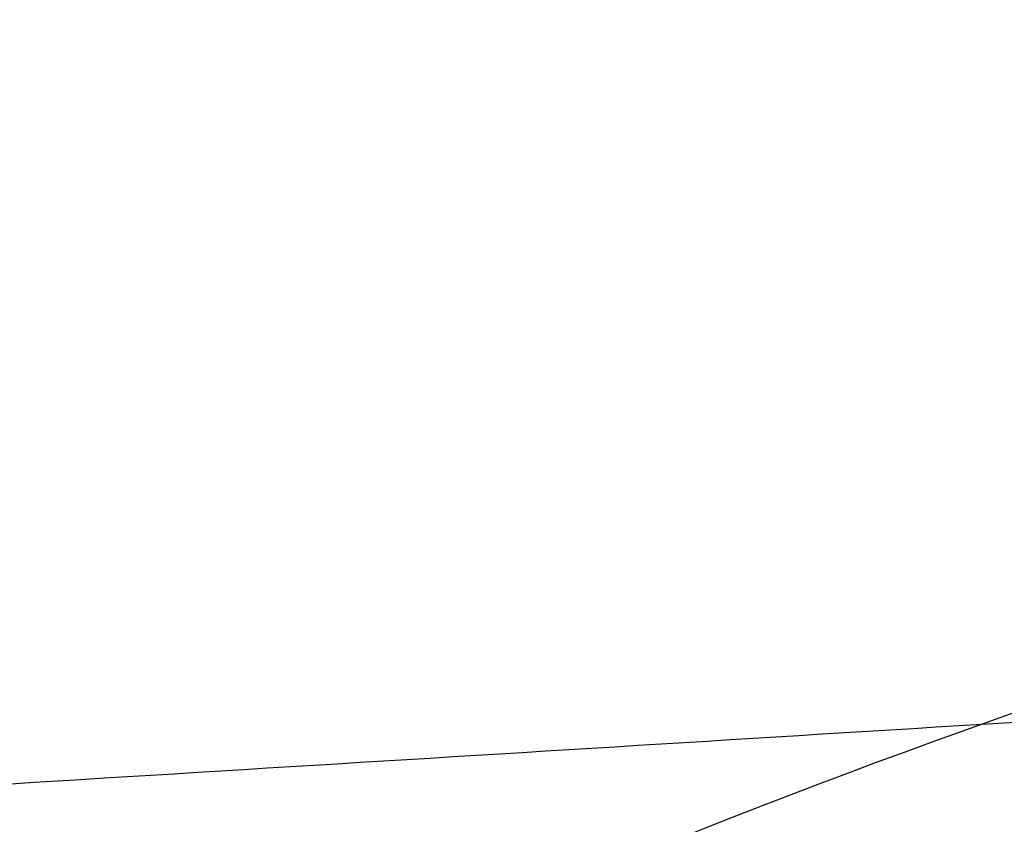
# Model space of a CAD drawing. Header units: millimetres. Extents: x -590 to 610, y -240 to 426.
# Tile 61 of 256: x 515.04 to 521.33, y 2.41 to 7.56. Entities that reach past the tile are written whole.
import ezdxf

# ---------------------------------------------------------------- set-up
doc = ezdxf.new("R2010")
doc.units = ezdxf.units.MM
doc.layers.add('mousse 2', color=7, linetype='Continuous', true_color=0x616161)

msp = doc.modelspace()

# ---------------------------------------------------------------- linework, layer by layer
at = {"layer": 'mousse 2'}
for points, knots in [([(416.0236, -45.3964, 256.1526), (416.062, -37.5335, 255.6028), (416.9532, -28.6505, 254.9816), (418.9996, -18.9509, 254.3034), (419.9284, -15.0364, 254.0297), (421.7799, -8.3355, 253.5611), (424.4325, -0.8777, 253.0396), (427.2318, 5.4963, 252.5939), (428.956, 9.0625, 252.3445), (431.7022, 14.4104, 251.9705), (436.3071, 22.1837, 251.427), (443.4757, 31.9709, 250.7426), (451.5815, 41.0333, 250.1089), (459.0265, 47.8812, 249.63), (465.3996, 52.9376, 249.2764), (472.0403, 57.6947, 248.9438), (479.0405, 61.9616, 248.6454), (486.2845, 65.6738, 248.3858), (493.6725, 69.0137, 248.1523), (501.3131, 71.8099, 247.9568), (509.2275, 74.0575, 247.7996), (514.7273, 75.3215, 247.7112), (518.269, 75.9734, 247.6656), (519.7272, 76.2148, 247.6487)], [4.833697, 4.833697, 4.833697, 4.833697, 28.480332, 31.560247, 34.640081, 40.576885, 52.457385, 58.410816, 61.498357, 64.363523, 76.479597, 88.619965, 100.773397, 112.961543, 118.963856, 125.195382, 137.480646, 143.544461, 149.619647, 161.806938, 167.93046, 174.298497, 178.732964, 178.732964, 178.732964, 178.732964]), ([(512.327, 7.5413, 192.7109), (512.5768, 7.0278, 184.5162), (513.681, 4.7587, 148.3004), (515.5449, 0.9281, 87.165), (517.159, -2.3889, 34.2244), (517.9187, -3.9503, 9.3048)], [60.630595, 60.630595, 60.630595, 60.630595, 85.690504, 171.381007, 247.586593, 247.586593, 247.586593, 247.586593])]:
    msp.add_open_spline(points, degree=3, knots=knots, dxfattribs=at)
for points, degree in [([(512.1361, 2.4996, 393.1453), (571.7122, 6.134, 392.8911), (596.8182, 8.0776, 373.4746)], 2), ([(539.8966, 6.2855, 83.906), (535.7226, 6.2855, 83.906), (527.3437, 5.3417, 83.9327), (515.4356, 1.1571, 84.0515), (504.7507, -5.5671, 84.2416), (495.8197, -14.4793, 84.4927), (489.0791, -25.1468, 84.7929), (484.8818, -37.0396, 85.1279), (483.9274, -45.4109, 85.3641), (483.9192, -49.5817, 85.4818)], 3)]:
    msp.add_open_spline(points, degree=degree, dxfattribs=at)

doc.saveas('drawing.dxf')
